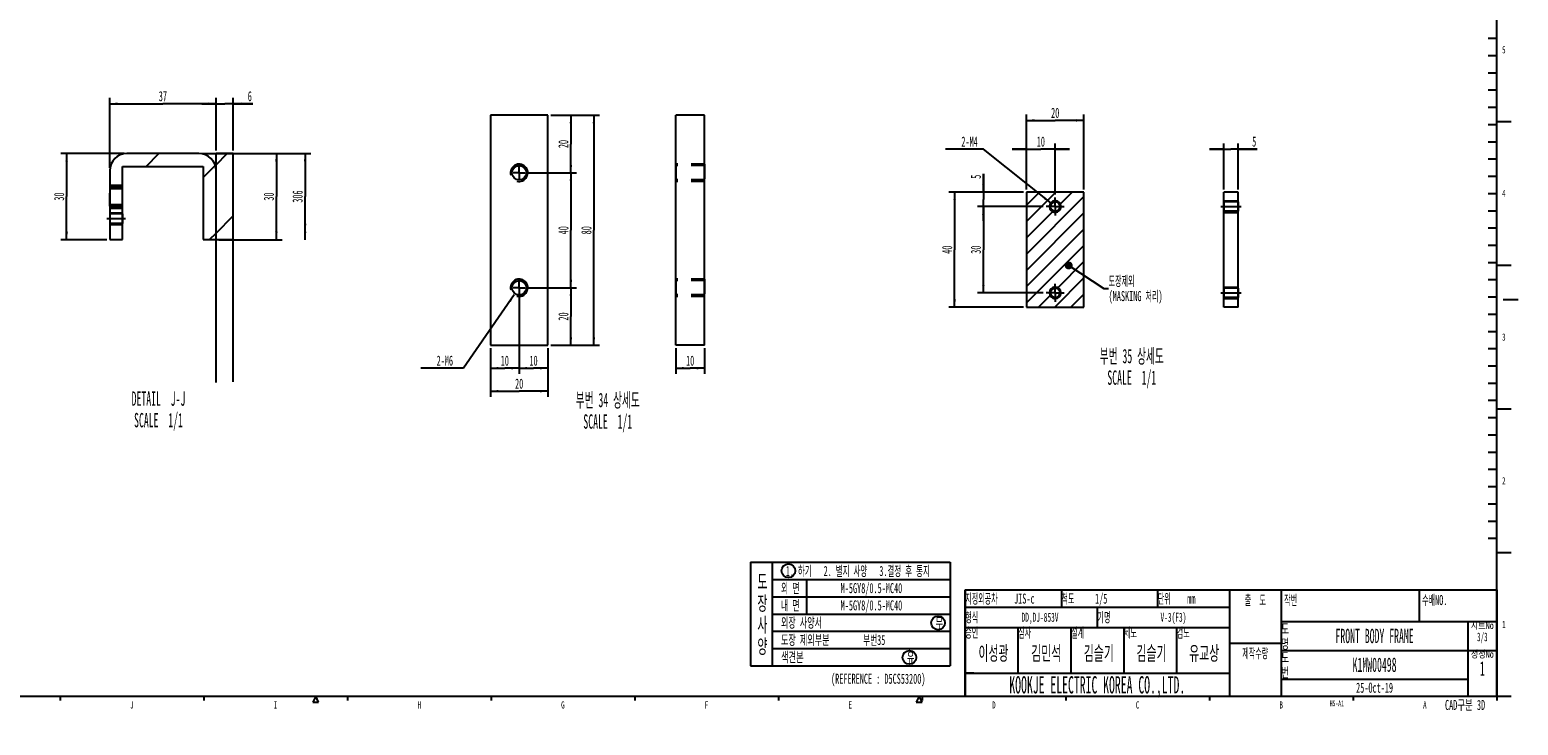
# Model space of a CAD drawing. Header units: millimetres. Extents: x 0 to 839, y 0 to 593.
# Tile 8 of 11: x 320 to 838, y 0 to 242. Entities that reach past the tile are written whole.
import ezdxf

# ---------------------------------------------------------------- set-up
doc = ezdxf.new("R2010")
doc.units = ezdxf.units.MM
doc.header["$LTSCALE"] = 46.255
doc.linetypes.add('CENTER', pattern=[0.6, 0.375, -0.075, 0.075, -0.075])
doc.linetypes.add('HIDDEN', pattern=[0.2, 0.1, -0.1])
doc.layers.get('0').update_dxf_attribs({"linetype": 'CONTINUOUS'})
for name, color, linetype in [('02___PRT_ALL_AXES', 7, 'CONTINUOUS'), ('3_DATUM_AXES', 7, 'CONTINUOUS'), ('7_ALL_FEATURES', 7, 'CONTINUOUS'), ('ALL_AXIS', 7, 'CONTINUOUS'), ('DEFAULT_2', 8, 'HIDDEN')]:
    doc.layers.add(name, color=color, linetype=linetype)
doc.styles.get("Standard").update_dxf_attribs({"font": 'txt', "width": 0.5})
doc.styles.add('TEXTSTYLE_2', font='txt', dxfattribs={"width": 0.6})
doc.styles.add('TEXTSTYLE_5', font='txt', dxfattribs={"width": 0.8})
doc.dimstyles.new('DIMSTYLE_10', dxfattribs={"dimtxt": 3.5, "dimasz": 2.76, "dimexe": 2, "dimexo": 1, "dimgap": 0.875, "dimtad": 1, "dimdec": 3, "dimdsep": 46, "dimtxsty": 'Standard', "dimblk": '_FILLED', "dimblk1": '_FILLED', "dimblk2": '_FILLED', "dimcen": 0.09, "dimadec": 3, "dimazin": 2, "dimtp": 0.2, "dimtm": 0.2, "dimtfac": 1, "dimtdec": 3, "dimtofl": 0, "dimtmove": 0, "dimatfit": 3, "dimldrblk": '_FILLED', "dimfxl": 0, "dimtolj": 1, "dimarcsym": 0})
doc.dimstyles.new('DIMSTYLE_11', dxfattribs={"dimtxt": 3.5, "dimasz": 2.76, "dimexe": 2, "dimexo": 1, "dimgap": 0.875, "dimtad": 1, "dimdec": 3, "dimdsep": 46, "dimtxsty": 'Standard', "dimblk": '_FILLED', "dimblk1": '_FILLED', "dimblk2": '_FILLED', "dimcen": 0.09, "dimadec": 3, "dimazin": 2, "dimtp": 0.1, "dimtm": 0.1, "dimtfac": 1, "dimtdec": 3, "dimtofl": 0, "dimtmove": 0, "dimatfit": 3, "dimldrblk": '_FILLED', "dimfxl": 0, "dimtolj": 1, "dimarcsym": 0})
doc.dimstyles.new('DIMSTYLE_13', dxfattribs={"dimtxt": 3.5, "dimasz": 2.76, "dimexe": 2, "dimexo": 1, "dimgap": 0.875, "dimtad": 1, "dimdec": 3, "dimdsep": 46, "dimtxsty": 'Standard', "dimblk": '_FILLED', "dimblk1": '_FILLED', "dimblk2": '_FILLED', "dimcen": 0.09, "dimadec": 3, "dimazin": 2, "dimtp": 0.2, "dimtm": 0.2, "dimtfac": 1, "dimtdec": 65535, "dimtofl": 0, "dimtmove": 0, "dimatfit": 3, "dimldrblk": '_FILLED', "dimfxl": 0, "dimtolj": 1, "dimarcsym": 0})
doc.dimstyles.new('DIMSTYLE_2', dxfattribs={"dimtxt": 3.5, "dimasz": 2.76, "dimexe": 2, "dimexo": 1, "dimtad": 1, "dimdec": 3, "dimdsep": 46, "dimtxsty": 'Standard', "dimblk": '_FILLED', "dimblk1": '_FILLED', "dimblk2": '_FILLED', "dimcen": 0.09, "dimadec": 3, "dimazin": 2, "dimtp": 0.1, "dimtm": 0.1, "dimtfac": 1, "dimtdec": 3, "dimtofl": 0, "dimtmove": 0, "dimatfit": 1, "dimldrblk": '_FILLED', "dimfxl": 0, "dimtolj": 1, "dimarcsym": 0})
doc.dimstyles.new('DIMSTYLE_3', dxfattribs={"dimtxt": 3.5, "dimasz": 2.76, "dimexe": 2, "dimexo": 1, "dimtad": 1, "dimdec": 3, "dimdsep": 46, "dimtxsty": 'Standard', "dimblk": '_FILLED', "dimblk1": '_FILLED', "dimblk2": '_FILLED', "dimcen": 0.09, "dimadec": 3, "dimazin": 2, "dimtp": 0.001, "dimtm": 0.001, "dimtfac": 1, "dimtdec": 3, "dimtofl": 0, "dimtmove": 0, "dimatfit": 1, "dimldrblk": '_FILLED', "dimfxl": 0, "dimtolj": 1, "dimarcsym": 0})
doc.dimstyles.new('DIMSTYLE_9', dxfattribs={"dimtxt": 3.5, "dimasz": 2.76, "dimexe": 2, "dimexo": 1, "dimgap": 0.875, "dimtad": 1, "dimdec": 3, "dimdsep": 46, "dimtxsty": 'Standard', "dimblk": '_FILLED', "dimblk1": '_FILLED', "dimblk2": '_FILLED', "dimcen": 0.09, "dimadec": 3, "dimazin": 2, "dimtp": 0.3, "dimtm": 0.3, "dimtfac": 1, "dimtdec": 3, "dimtofl": 0, "dimtmove": 0, "dimatfit": 3, "dimldrblk": '_FILLED', "dimfxl": 0, "dimtolj": 1, "dimarcsym": 0})
doc.dimstyles.get("Standard").update_dxf_attribs({"dimtxt": 3.5, "dimasz": 2.76, "dimexe": 2, "dimexo": 1, "dimtad": 1, "dimdec": 3, "dimdsep": 46, "dimtxsty": 'Standard', "dimblk": '_FILLED', "dimblk1": '_FILLED', "dimblk2": '_FILLED', "dimcen": 0.09, "dimadec": 3, "dimazin": 2, "dimtol": 1, "dimtp": 0.001, "dimtm": 0.001, "dimtfac": 1, "dimtdec": 3, "dimtofl": 0, "dimtmove": 0, "dimatfit": 3, "dimldrblk": '_FILLED', "dimfxl": 0, "dimtolj": 1, "dimarcsym": 0})
pattern_1 = [(45, (0, 0), (-11.89354, 11.89354), [])]

# ---------------------------------------------------------------- blocks, each defined once
blk = doc.blocks.new('_FILLED')
at = {"color": 0, "linetype": 'ByBlock'}
blk.add_solid([(0, 0), (-1, 0.16), (-1, -0.16)], dxfattribs=at)
blk = doc.blocks.new('*D7')
at = {"color": 2, "linetype": 'Continuous'}
for p, q in [((489.09, 149.72), (471.45, 124.19)), ((471.45, 124.19), (456.57, 124.19)), ((471.45, 124.19), (471.45, 124.19))]:
    blk.add_line(p, q, dxfattribs=at)
at = {"color": 2, "linetype": 'Continuous', "xscale": 2.76, "yscale": 2.76, "zscale": 2.76, "rotation": 55.3666493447}
blk.add_blockref('_FILLED', (489.09, 149.72), dxfattribs=at)
at = {"color": 2, "linetype": 'Continuous', "insert": (467.77, 128.56), "char_height": 3.5, "width": 7, "attachment_point": 3, "line_spacing_factor": 0.9}
blk.add_mtext('2-M6', dxfattribs=at)
blk = doc.blocks.new('*D54')
at = {"color": 2, "linetype": 'Continuous'}
for p, q in [((480.79, 131.19), (480.79, 114.19)), ((500.79, 131.19), (500.79, 114.19)), ((480.79, 116.19), (490.79, 116.19)), ((500.79, 116.19), (490.79, 116.19))]:
    blk.add_line(p, q, dxfattribs=at)
at = {"color": 2, "linetype": 'Continuous', "xscale": 2.76, "yscale": 2.76, "zscale": 2.76, "rotation": 180}
blk.add_blockref('_FILLED', (480.79, 116.19), dxfattribs=at)
at = {"color": 2, "linetype": 'Continuous', "xscale": 2.76, "yscale": 2.76, "zscale": 2.76}
blk.add_blockref('_FILLED', (500.79, 116.19), dxfattribs=at)
at = {"color": 2, "linetype": 'Continuous', "insert": (490.79, 120.56), "char_height": 3.5, "width": 3.5, "attachment_point": 2, "line_spacing_factor": 0.9}
blk.add_mtext('20', dxfattribs=at)
blk = doc.blocks.new('*D55')
at = {"color": 2, "linetype": 'Continuous'}
for p, q in [((501.79, 212.19), (518.79, 212.19)), ((516.79, 212.19), (516.79, 172.19)), ((516.79, 132.19), (516.79, 172.19)), ((501.79, 132.19), (518.79, 132.19))]:
    blk.add_line(p, q, dxfattribs=at)
at = {"color": 2, "linetype": 'Continuous', "xscale": 2.76, "yscale": 2.76, "zscale": 2.76}
for p, rotation in [((516.79, 212.19), 90), ((516.79, 132.19), 270)]:
    blk.add_blockref('_FILLED', p, dxfattribs=dict(at, rotation=rotation))
at = {"color": 2, "linetype": 'Continuous', "insert": (512.42, 172.19), "char_height": 3.5, "width": 3.5, "attachment_point": 2, "rotation": 90, "line_spacing_factor": 0.9}
blk.add_mtext('80', dxfattribs=at)
blk = doc.blocks.new('*D56')
at = {"color": 2, "linetype": 'Continuous'}
for p, q in [((493.92, 152.19), (510.79, 152.19)), ((508.79, 152.19), (508.79, 142.19)), ((508.79, 132.19), (508.79, 142.19)), ((501.79, 132.19), (510.79, 132.19))]:
    blk.add_line(p, q, dxfattribs=at)
at = {"color": 2, "linetype": 'Continuous', "xscale": 2.76, "yscale": 2.76, "zscale": 2.76}
for p, rotation in [((508.79, 152.19), 90), ((508.79, 132.19), 270)]:
    blk.add_blockref('_FILLED', p, dxfattribs=dict(at, rotation=rotation))
at = {"color": 2, "linetype": 'Continuous', "insert": (504.42, 142.19), "char_height": 3.5, "width": 3.5, "attachment_point": 2, "rotation": 90, "line_spacing_factor": 0.9}
blk.add_mtext('20', dxfattribs=at)
blk = doc.blocks.new('*D57')
at = {"color": 2, "linetype": 'Continuous'}
for p, q in [((493.92, 192.19), (510.79, 192.19)), ((508.79, 192.19), (508.79, 172.19)), ((508.79, 152.19), (508.79, 172.19)), ((493.92, 152.19), (510.79, 152.19))]:
    blk.add_line(p, q, dxfattribs=at)
at = {"color": 2, "linetype": 'Continuous', "xscale": 2.76, "yscale": 2.76, "zscale": 2.76}
for p, rotation in [((508.79, 192.19), 90), ((508.79, 152.19), 270)]:
    blk.add_blockref('_FILLED', p, dxfattribs=dict(at, rotation=rotation))
at = {"color": 2, "linetype": 'Continuous', "insert": (504.42, 172.19), "char_height": 3.5, "width": 3.5, "attachment_point": 2, "rotation": 90, "line_spacing_factor": 0.9}
blk.add_mtext('40', dxfattribs=at)
blk = doc.blocks.new('*D58')
at = {"color": 2, "linetype": 'Continuous'}
for p, q in [((501.79, 212.19), (510.79, 212.19)), ((508.79, 212.19), (508.79, 202.19)), ((508.79, 192.19), (508.79, 202.19)), ((493.92, 192.19), (510.79, 192.19))]:
    blk.add_line(p, q, dxfattribs=at)
at = {"color": 2, "linetype": 'Continuous', "xscale": 2.76, "yscale": 2.76, "zscale": 2.76}
for p, rotation in [((508.79, 212.19), 90), ((508.79, 192.19), 270)]:
    blk.add_blockref('_FILLED', p, dxfattribs=dict(at, rotation=rotation))
at = {"color": 2, "linetype": 'Continuous', "insert": (504.42, 202.19), "char_height": 3.5, "width": 3.5, "attachment_point": 2, "rotation": 90, "line_spacing_factor": 0.9}
blk.add_mtext('20', dxfattribs=at)
blk = doc.blocks.new('*D59')
at = {"color": 2, "linetype": 'Continuous'}
for p, q in [((490.79, 149.06), (490.79, 122.19)), ((500.79, 131.19), (500.79, 122.19)), ((490.79, 124.19), (495.79, 124.19)), ((500.79, 124.19), (495.79, 124.19))]:
    blk.add_line(p, q, dxfattribs=at)
at = {"color": 2, "linetype": 'Continuous', "xscale": 2.76, "yscale": 2.76, "zscale": 2.76, "rotation": 180}
blk.add_blockref('_FILLED', (490.79, 124.19), dxfattribs=at)
at = {"color": 2, "linetype": 'Continuous', "xscale": 2.76, "yscale": 2.76, "zscale": 2.76}
blk.add_blockref('_FILLED', (500.79, 124.19), dxfattribs=at)
at = {"color": 2, "linetype": 'Continuous', "insert": (495.79, 128.56), "char_height": 3.5, "width": 3.5, "attachment_point": 2, "line_spacing_factor": 0.9}
blk.add_mtext('10', dxfattribs=at)
blk = doc.blocks.new('*D60')
at = {"color": 2, "linetype": 'Continuous'}
for p, q in [((490.79, 149.06), (490.79, 122.19)), ((480.79, 131.19), (480.79, 122.19)), ((480.79, 124.19), (485.79, 124.19)), ((490.79, 124.19), (485.79, 124.19))]:
    blk.add_line(p, q, dxfattribs=at)
at = {"color": 2, "linetype": 'Continuous', "xscale": 2.76, "yscale": 2.76, "zscale": 2.76, "rotation": 180}
blk.add_blockref('_FILLED', (480.79, 124.19), dxfattribs=at)
at = {"color": 2, "linetype": 'Continuous', "xscale": 2.76, "yscale": 2.76, "zscale": 2.76}
blk.add_blockref('_FILLED', (490.79, 124.19), dxfattribs=at)
at = {"color": 2, "linetype": 'Continuous', "insert": (485.79, 128.56), "char_height": 3.5, "width": 3.5, "attachment_point": 2, "line_spacing_factor": 0.9}
blk.add_mtext('10', dxfattribs=at)
blk = doc.blocks.new('*D61')
at = {"color": 2, "linetype": 'Continuous'}
for p, q in [((545.3, 131.19), (545.3, 122.19)), ((555.3, 131.19), (555.3, 122.19)), ((545.3, 124.19), (550.3, 124.19)), ((555.3, 124.19), (550.3, 124.19))]:
    blk.add_line(p, q, dxfattribs=at)
at = {"color": 2, "linetype": 'Continuous', "xscale": 2.76, "yscale": 2.76, "zscale": 2.76, "rotation": 180}
blk.add_blockref('_FILLED', (545.3, 124.19), dxfattribs=at)
at = {"color": 2, "linetype": 'Continuous', "xscale": 2.76, "yscale": 2.76, "zscale": 2.76}
blk.add_blockref('_FILLED', (555.3, 124.19), dxfattribs=at)
at = {"color": 2, "linetype": 'Continuous', "insert": (550.3, 128.56), "char_height": 3.5, "width": 3.5, "attachment_point": 2, "line_spacing_factor": 0.9}
blk.add_mtext('10', dxfattribs=at)
blk = doc.blocks.new('*D139')
at = {"color": 2, "linetype": 'Continuous'}
for p, q in [((348.29, 193.91), (348.29, 218.21)), ((385.29, 199.91), (385.29, 218.21)), ((348.29, 216.21), (366.79, 216.21)), ((385.29, 216.21), (366.79, 216.21))]:
    blk.add_line(p, q, dxfattribs=at)
at = {"color": 2, "linetype": 'Continuous', "xscale": 2.76, "yscale": 2.76, "zscale": 2.76, "rotation": 180}
blk.add_blockref('_FILLED', (348.29, 216.21), dxfattribs=at)
at = {"color": 2, "linetype": 'Continuous', "xscale": 2.76, "yscale": 2.76, "zscale": 2.76}
blk.add_blockref('_FILLED', (385.29, 216.21), dxfattribs=at)
at = {"color": 2, "linetype": 'Continuous', "insert": (366.79, 220.59), "char_height": 3.5, "width": 3.5, "attachment_point": 2, "line_spacing_factor": 0.9}
blk.add_mtext('37', dxfattribs=at)
blk = doc.blocks.new('*D140')
at = {"color": 2, "linetype": 'Continuous'}
for p, q in [((385.29, 199.91), (385.29, 218.21)), ((391.29, 199.91), (391.29, 218.21)), ((385.29, 216.21), (380.29, 216.21)), ((380.29, 216.21), (388.29, 216.21)), ((398.07, 216.21), (388.29, 216.21)), ((391.29, 216.21), (398.07, 216.21))]:
    blk.add_line(p, q, dxfattribs=at)
at = {"color": 2, "linetype": 'Continuous', "xscale": 2.76, "yscale": 2.76, "zscale": 2.76}
blk.add_blockref('_FILLED', (385.29, 216.21), dxfattribs=at)
at = {"color": 2, "linetype": 'Continuous', "xscale": 2.76, "yscale": 2.76, "zscale": 2.76, "rotation": 180}
blk.add_blockref('_FILLED', (391.29, 216.21), dxfattribs=at)
at = {"color": 2, "linetype": 'Continuous', "insert": (396.32, 220.59), "char_height": 3.5, "width": 1.75, "attachment_point": 1, "line_spacing_factor": 0.9}
blk.add_mtext('6', dxfattribs=at)
blk = doc.blocks.new('*D141')
at = {"color": 2, "linetype": 'Continuous'}
for p, q in [((353.29, 198.91), (331.29, 198.91)), ((333.29, 198.91), (333.29, 183.91)), ((333.29, 168.91), (333.29, 183.91)), ((347.29, 168.91), (331.29, 168.91))]:
    blk.add_line(p, q, dxfattribs=at)
at = {"color": 2, "linetype": 'Continuous', "xscale": 2.76, "yscale": 2.76, "zscale": 2.76}
for p, rotation in [((333.29, 198.91), 90), ((333.29, 168.91), 270)]:
    blk.add_blockref('_FILLED', p, dxfattribs=dict(at, rotation=rotation))
at = {"color": 2, "linetype": 'Continuous', "insert": (328.91, 183.91), "char_height": 3.5, "width": 3.5, "attachment_point": 2, "rotation": 90, "line_spacing_factor": 0.9}
blk.add_mtext('30', dxfattribs=at)
blk = doc.blocks.new('*D142')
at = {"color": 2, "linetype": 'Continuous'}
for p, q in [((380.29, 198.91), (408.29, 198.91)), ((406.29, 198.91), (406.29, 183.91)), ((406.29, 168.91), (406.29, 183.91)), ((386.29, 168.91), (408.29, 168.91))]:
    blk.add_line(p, q, dxfattribs=at)
at = {"color": 2, "linetype": 'Continuous', "xscale": 2.76, "yscale": 2.76, "zscale": 2.76}
for p, rotation in [((406.29, 198.91), 90), ((406.29, 168.91), 270)]:
    blk.add_blockref('_FILLED', p, dxfattribs=dict(at, rotation=rotation))
at = {"color": 2, "linetype": 'Continuous', "insert": (401.91, 183.91), "char_height": 3.5, "width": 3.5, "attachment_point": 2, "rotation": 90, "line_spacing_factor": 0.9}
blk.add_mtext('30', dxfattribs=at)
blk = doc.blocks.new('DOUBLE_FILLED')
at = {"color": 0, "linetype": 'ByBlock'}
for points in [[(-1, 0), (-2, 0.16), (-2, -0.16)], [(0, 0), (-1, 0.16), (-1, -0.16)]]:
    blk.add_solid(points, dxfattribs=at)
blk = doc.blocks.new('*D143')
at = {"color": 2, "linetype": 'Continuous'}
for p, q in [((380.29, 198.91), (415.41, 198.91)), ((415.41, 198.91), (418.29, 198.91)), ((416.29, 198.91), (416.29, 183.91)), ((416.29, 168.91), (416.29, 183.91))]:
    blk.add_line(p, q, dxfattribs=at)
at = {"color": 2, "linetype": 'Continuous', "xscale": 2.76, "yscale": 2.76, "zscale": 2.76}
for name, p, rotation in [('_FILLED', (416.29, 198.91), 90), ('DOUBLE_FILLED', (416.29, 168.91), 270)]:
    blk.add_blockref(name, p, dxfattribs=dict(at, rotation=rotation))
at = {"color": 2, "linetype": 'Continuous', "insert": (411.91, 183.91), "char_height": 3.5, "width": 5.25, "attachment_point": 2, "rotation": 90, "line_spacing_factor": 0.9}
blk.add_mtext('306', dxfattribs=at)
blk = doc.blocks.new('*D147')
at = {"color": 2, "linetype": 'Continuous'}
for p, q in [((667.35, 186.42), (667.35, 202.42)), ((677.35, 184.57), (677.35, 202.42)), ((667.35, 200.42), (662.35, 200.42)), ((662.35, 200.42), (672.35, 200.42)), ((682.35, 200.42), (672.35, 200.42)), ((677.35, 200.42), (682.35, 200.42))]:
    blk.add_line(p, q, dxfattribs=at)
at = {"color": 2, "linetype": 'Continuous', "xscale": 2.76, "yscale": 2.76, "zscale": 2.76}
blk.add_blockref('_FILLED', (667.35, 200.42), dxfattribs=at)
at = {"color": 2, "linetype": 'Continuous', "xscale": 2.76, "yscale": 2.76, "zscale": 2.76, "rotation": 180}
blk.add_blockref('_FILLED', (677.35, 200.42), dxfattribs=at)
at = {"color": 2, "linetype": 'Continuous', "insert": (672.35, 204.8), "char_height": 3.5, "width": 3.5, "attachment_point": 2, "line_spacing_factor": 0.9}
blk.add_mtext('10', dxfattribs=at)
blk = doc.blocks.new('*D148')
at = {"color": 2, "linetype": 'Continuous'}
for p, q in [((667.35, 186.42), (667.35, 212.42)), ((687.35, 186.42), (687.35, 212.42)), ((667.35, 210.42), (677.35, 210.42)), ((687.35, 210.42), (677.35, 210.42))]:
    blk.add_line(p, q, dxfattribs=at)
at = {"color": 2, "linetype": 'Continuous', "xscale": 2.76, "yscale": 2.76, "zscale": 2.76, "rotation": 180}
blk.add_blockref('_FILLED', (667.35, 210.42), dxfattribs=at)
at = {"color": 2, "linetype": 'Continuous', "xscale": 2.76, "yscale": 2.76, "zscale": 2.76}
blk.add_blockref('_FILLED', (687.35, 210.42), dxfattribs=at)
at = {"color": 2, "linetype": 'Continuous', "insert": (677.35, 214.8), "char_height": 3.5, "width": 3.5, "attachment_point": 2, "line_spacing_factor": 0.9}
blk.add_mtext('20', dxfattribs=at)
blk = doc.blocks.new('*D149')
at = {"color": 2, "linetype": 'Continuous'}
for p, q in [((652.35, 185.42), (652.35, 191.84)), ((652.35, 191.84), (652.35, 182.92)), ((666.35, 185.42), (650.35, 185.42)), ((652.35, 175.42), (652.35, 182.92)), ((673.2, 180.42), (650.35, 180.42)), ((652.35, 180.42), (652.35, 175.42))]:
    blk.add_line(p, q, dxfattribs=at)
at = {"color": 2, "linetype": 'Continuous', "xscale": 2.76, "yscale": 2.76, "zscale": 2.76}
for p, rotation in [((652.35, 185.42), 270), ((652.35, 180.42), 90)]:
    blk.add_blockref('_FILLED', p, dxfattribs=dict(at, rotation=rotation))
at = {"color": 2, "linetype": 'Continuous', "insert": (647.98, 190.09), "char_height": 3.5, "width": 1.75, "attachment_point": 1, "rotation": 90, "line_spacing_factor": 0.9}
blk.add_mtext('5', dxfattribs=at)
blk = doc.blocks.new('*D150')
at = {"color": 2, "linetype": 'Continuous'}
for p, q in [((673.2, 180.42), (650.35, 180.42)), ((652.35, 180.42), (652.35, 165.42)), ((652.35, 150.42), (652.35, 165.42)), ((673.2, 150.42), (650.35, 150.42))]:
    blk.add_line(p, q, dxfattribs=at)
at = {"color": 2, "linetype": 'Continuous', "xscale": 2.76, "yscale": 2.76, "zscale": 2.76}
for p, rotation in [((652.35, 180.42), 90), ((652.35, 150.42), 270)]:
    blk.add_blockref('_FILLED', p, dxfattribs=dict(at, rotation=rotation))
at = {"color": 2, "linetype": 'Continuous', "insert": (647.98, 165.42), "char_height": 3.5, "width": 3.5, "attachment_point": 2, "rotation": 90, "line_spacing_factor": 0.9}
blk.add_mtext('30', dxfattribs=at)
blk = doc.blocks.new('*D151')
at = {"color": 2, "linetype": 'Continuous'}
for p, q in [((666.35, 185.42), (640.35, 185.42)), ((642.35, 185.42), (642.35, 165.42)), ((642.35, 145.42), (642.35, 165.42)), ((666.35, 145.42), (640.35, 145.42))]:
    blk.add_line(p, q, dxfattribs=at)
at = {"color": 2, "linetype": 'Continuous', "xscale": 2.76, "yscale": 2.76, "zscale": 2.76}
for p, rotation in [((642.35, 185.42), 90), ((642.35, 145.42), 270)]:
    blk.add_blockref('_FILLED', p, dxfattribs=dict(at, rotation=rotation))
at = {"color": 2, "linetype": 'Continuous', "insert": (637.98, 165.42), "char_height": 3.5, "width": 3.5, "attachment_point": 2, "rotation": 90, "line_spacing_factor": 0.9}
blk.add_mtext('40', dxfattribs=at)
blk = doc.blocks.new('*D152')
at = {"color": 2, "linetype": 'Continuous'}
for p, q in [((736.03, 186.42), (736.03, 202.42)), ((741.03, 186.42), (741.03, 202.42)), ((736.03, 200.42), (731.03, 200.42)), ((731.03, 200.42), (738.53, 200.42)), ((747.64, 200.42), (738.53, 200.42)), ((741.03, 200.42), (747.64, 200.42))]:
    blk.add_line(p, q, dxfattribs=at)
at = {"color": 2, "linetype": 'Continuous', "xscale": 2.76, "yscale": 2.76, "zscale": 2.76}
blk.add_blockref('_FILLED', (736.03, 200.42), dxfattribs=at)
at = {"color": 2, "linetype": 'Continuous', "xscale": 2.76, "yscale": 2.76, "zscale": 2.76, "rotation": 180}
blk.add_blockref('_FILLED', (741.03, 200.42), dxfattribs=at)
at = {"color": 2, "linetype": 'Continuous', "insert": (745.89, 204.8), "char_height": 3.5, "width": 1.75, "attachment_point": 1, "line_spacing_factor": 0.9}
blk.add_mtext('5', dxfattribs=at)
blk = doc.blocks.new('*D153')
at = {"color": 2, "linetype": 'Continuous'}
for p, q in [((652.35, 200.42), (639.2, 200.42)), ((675.79, 181.67), (652.35, 200.42)), ((652.35, 200.42), (652.35, 200.42))]:
    blk.add_line(p, q, dxfattribs=at)
at = {"color": 2, "linetype": 'Continuous', "xscale": 2.76, "yscale": 2.76, "zscale": 2.76, "rotation": 321.3401917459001}
blk.add_blockref('_FILLED', (675.79, 181.67), dxfattribs=at)
at = {"color": 2, "linetype": 'Continuous', "insert": (650.4, 204.8), "char_height": 3.5, "width": 7, "attachment_point": 3, "line_spacing_factor": 0.9}
blk.add_mtext('2-M4', dxfattribs=at)
blk = doc.blocks.new('PAINT_TABLE_BL10', base_point=(606.07, 38.63))
at = {"color": 2, "linetype": 'Continuous'}
for p, q in [((571.32, 56.63), (571.32, 20.63)), ((571.32, 56.63), (640.82, 56.63)), ((578.82, 56.63), (578.82, 20.63)), ((640.82, 56.63), (640.82, 20.63)), ((578.82, 50.63), (590.82, 50.63)), ((590.82, 50.63), (590.82, 38.63)), ((590.82, 50.63), (640.82, 50.63)), ((578.82, 44.63), (640.82, 44.63)), ((578.82, 38.63), (590.82, 38.63)), ((590.82, 38.63), (640.82, 38.63)), ((578.82, 32.63), (640.82, 32.63)), ((578.82, 26.63), (640.82, 26.63)), ((571.32, 20.63), (640.82, 20.63))]:
    blk.add_line(p, q, dxfattribs=at)
for centre in [(584.48, 53.69), (636.59, 35.54), (626.59, 23.54)]:
    blk.add_circle(centre, 2.4, dxfattribs=at)
for s, height, width, p in [('도', 5, 0.583333, (573.7, 47.38)), ('1. 하기   2. 별지 사양   3.결정 후 통지', 3.5, 0.532738, (583.6, 51.86)), ('외 면', 3.5, 0.555556, (581.92, 45.89)), ('M-5GY8/0.5-MC40', 3.5, 0.5, (602.69, 45.9)), ('장', 5, 0.583333, (573.7, 39.88)), ('내 면', 3.5, 0.555556, (581.92, 39.89)), ('M-5GY8/0.5-MC40', 3.5, 0.5, (602.69, 39.9)), ('사', 5, 0.583333, (573.7, 32.38)), ('외장 사양서', 3.5, 0.569444, (581.92, 33.89)), ('무', 3.5, 0.583333, (635.7, 33.83)), ('도장 제외부분', 3.5, 0.571429, (581.92, 27.89)), ('부번35', 3.5, 0.541667, (610.5, 27.85)), ('양', 5, 0.583333, (573.7, 24.88)), ('색견본', 3.5, 0.583333, (581.92, 21.89)), ('유', 3.5, 0.583333, (625.7, 21.83))]:
    blk.add_text(s, height=height, dxfattribs=dict(at, width=width)).set_placement(p)
blk = doc.blocks.new('NAME_BL11', base_point=(689.37, 28.54))
at = {"color": 2, "linetype": 'Continuous'}
for p, q in [((646.02, 18.01), (646.02, 21.01)), ((649.02, 18.01), (646.02, 18.01))]:
    blk.add_line(p, q, dxfattribs=at)
for s, height, width, p in [('DD,DJ-853V', 3.15, 0.5, (665.64, 35.93)), ('V-3(F3)', 3.15, 0.5, (714, 35.93)), ('이성광', 5, 0.583333, (650.64, 22.51)), ('김민석', 5, 0.583333, (668.97, 22.51)), ('김슬기', 5, 0.583333, (687.31, 22.51)), ('김슬기', 5, 0.583333, (705.64, 22.51)), ('유교상', 5, 0.583333, (723.97, 22.51))]:
    blk.add_text(s, height=height, dxfattribs=dict(at, width=width)).set_placement(p)

msp = doc.modelspace()

# ---------------------------------------------------------------- hatches: boundary and pattern name
at = {"linetype": 'Continuous'}
h = msp.add_hatch(dxfattribs=at)
h.set_pattern_fill('DEFAULT__47', color=2, scale=16.82, angle=45, style=0, pattern_type=0)
h.set_pattern_definition(pattern_1)
h.paths.add_polyline_path([(348.28501, 181.16511), (352.78501, 181.16511), (352.78501, 168.91466), (348.28501, 168.91466)])
edge = h.paths.add_edge_path()
edge.add_line((352.78501, 186.66421), (348.28501, 186.66421))
edge.add_line((348.28501, 186.66421), (348.28501, 192.91466))
edge.add_spline(control_points=[(348.28501, 192.91466), (348.2898, 193.56294), (348.48162, 194.79018), (349.35167, 196.50251), (350.69716, 197.848), (352.40949, 198.71805), (353.63673, 198.90987), (354.28501, 198.91466)], knot_values=[0, 0, 0, 0, 0.2, 0.4, 0.6, 0.8, 1, 1, 1, 1], degree=3, periodic=0)
edge.add_line((354.28501, 198.91466), (379.28501, 198.91466))
edge.add_spline(control_points=[(379.28501, 198.91466), (379.9333, 198.90987), (381.16054, 198.71805), (382.87286, 197.848), (384.21835, 196.50251), (385.08841, 194.79018), (385.28022, 193.56294), (385.28501, 192.91466)], knot_values=[0, 0, 0, 0, 0.2, 0.4, 0.6, 0.8, 1, 1, 1, 1], degree=3, periodic=0)
edge.add_line((385.28501, 192.91466), (385.28501, 168.91466))
edge.add_line((385.28501, 168.91466), (380.78501, 168.91466))
edge.add_line((380.78501, 168.91466), (380.78501, 194.41466))
edge.add_line((380.78501, 194.41466), (352.78501, 194.41466))
edge.add_line((352.78501, 194.41466), (352.78501, 186.66421))
h = msp.add_hatch(dxfattribs=at)
h.set_pattern_fill('DEFAULT__46', color=2, scale=16.82, angle=45, style=0, pattern_type=0)
h.set_pattern_definition(pattern_1)
h.paths.add_polyline_path([(391.28501, 168.91466), (385.28501, 168.91466), (385.28501, 198.91466), (391.28501, 198.91466)])
h = msp.add_hatch(dxfattribs=at)
h.set_pattern_fill('1', color=2, scale=4, angle=45, style=0, pattern_type=0)
h.set_pattern_definition([(45, (0, 0), (-2.828427, 2.828427), [])])
h.paths.add_polyline_path([(687.35399, 145.42089), (687.35399, 185.42089), (667.35399, 185.42089), (667.35399, 145.42089)])
edge = h.paths.add_edge_path()
edge.add_arc((677.35399, 180.42089), 2, 270, 450)
edge.add_arc((677.35399, 180.42089), 2, 90, 270)
edge = h.paths.add_edge_path()
edge.add_arc((677.35399, 150.42089), 2, 270, 450)
edge.add_arc((677.35399, 150.42089), 2, 90, 270)

# ---------------------------------------------------------------- linework, layer by layer
at = {"color": 7, "linetype": 'Continuous'}
for p, q in [((830.99999, 10), (830.99999, 584)), ((379.28501, 198.91466), (354.28501, 198.91466)), ((385.28501, 119.20343), (385.28501, 198.91466)), ((391.28501, 198.91466), (385.28501, 198.91466)), ((391.28501, 119.41593), (391.28501, 198.91466)), ((348.28501, 192.91466), (348.28501, 168.91466)), ((352.78501, 168.91466), (352.78501, 194.41466)), ((352.78501, 194.41466), (380.78501, 194.41466)), ((380.78501, 194.41466), (380.78501, 168.91466)), ((348.28501, 186.66421), (352.78501, 186.66421)), ((687.35399, 185.42089), (667.35399, 185.42089)), ((667.35399, 185.42089), (667.35399, 145.42089)), ((667.35399, 185.42089), (667.35399, 145.42089)), ((687.35399, 185.42089), (667.35399, 185.42089)), ((687.35399, 145.42089), (687.35399, 185.42089)), ((687.35399, 145.42089), (687.35399, 185.42089)), ((736.0336, 145.42089), (736.0336, 185.42089)), ((741.0336, 185.42089), (736.0336, 185.42089)), ((741.0336, 145.42089), (741.0336, 185.42089)), ((348.28501, 181.16511), (352.78501, 181.16511)), ((348.28501, 168.91466), (352.78501, 168.91466)), ((380.78501, 168.91466), (391.28501, 168.91466)), ((667.35399, 145.42089), (687.35399, 145.42089)), ((667.35399, 145.42089), (687.35399, 145.42089)), ((741.0336, 145.42089), (736.0336, 145.42089)), ((646, 47), (830.99999, 47)), ((646, 10), (646, 47)), ((25, 10), (830.99999, 10))]:
    msp.add_line(p, q, dxfattribs=at)
at = {"color": 2, "linetype": 'Continuous'}
for p, q in [((827.99999, 239), (830.99999, 239)), ((827.99999, 232.99999), (830.99999, 232.99999)), ((827.99999, 227), (830.99999, 227)), ((827.99999, 220.99998), (830.99999, 220.99998)), ((827.99999, 215), (830.99999, 215)), ((827.99999, 208.99998), (830.99999, 208.99998)), ((830.99999, 209.99998), (836, 209.99998)), ((827.99999, 203), (830.99999, 203)), ((827.99999, 196.99998), (830.99999, 196.99998)), ((348.28501, 187.91466), (352.78501, 187.91466)), ((827.99999, 190.99999), (830.99999, 190.99999)), ((827.99999, 185.00001), (830.99999, 185.00001)), ((348.28501, 179.91466), (352.78501, 179.91466)), ((827.99999, 178.99999), (830.99999, 178.99999)), ((827.99999, 173), (830.99999, 173)), ((827.99999, 166.99999), (830.99999, 166.99999)), ((827.99999, 161), (830.99999, 161)), ((830.99999, 160), (836, 160)), ((827.99999, 154.99999), (830.99999, 154.99999)), ((827.99999, 149), (830.99999, 149)), ((838.5, 148.00001), (833.25851, 148.00001)), ((827.99999, 142.99999), (830.99999, 142.99999)), ((827.99999, 137), (830.99999, 137)), ((827.99999, 130.99999), (830.99999, 130.99999)), ((827.99999, 125), (830.99999, 125)), ((827.99999, 118.99999), (830.99999, 118.99999)), ((827.99999, 113), (830.99999, 113)), ((830.99999, 110), (836, 110)), ((827.99999, 106.99998), (830.99999, 106.99998)), ((827.99999, 101), (830.99999, 101)), ((827.99999, 94.99998), (830.99999, 94.99998)), ((827.99999, 88.99999), (830.99999, 88.99999)), ((827.99999, 82.99998), (830.99999, 82.99998)), ((827.99999, 76.99999), (830.99999, 76.99999)), ((827.99999, 71.00001), (830.99999, 71.00001)), ((827.99999, 64.99999), (830.99999, 64.99999)), ((830.99999, 60), (836, 60)), ((646, 47), (738, 47)), ((646, 47), (646, 41)), ((679.5, 47), (679.5, 41)), ((713, 47), (713, 41)), ((738, 47), (738, 41)), ((738, 47), (756, 47)), ((738, 47), (738, 10)), ((755.99999, 47), (830.99999, 47)), ((755.99999, 47), (755.99999, 36)), ((755.99999, 46.99999), (830.99999, 46.99999)), ((755.99999, 46.99999), (755.99999, 35.99999)), ((756, 47), (756, 10)), ((803.99999, 47), (803.99999, 36)), ((803.99999, 46.99999), (803.99999, 35.99999)), ((830.99999, 47), (830.99999, 36)), ((830.99999, 46.99999), (830.99999, 35.99999)), ((646, 41), (738, 41)), ((646, 41), (738, 41)), ((646, 41), (646, 34)), ((646, 40.99999), (738, 40.99999)), ((646, 40.99999), (646, 33.99999)), ((692, 41), (692, 34)), ((692, 40.99999), (692, 33.99999)), ((738, 41), (738, 34)), ((738, 40.99999), (738, 33.99999)), ((646, 34), (738, 34)), ((646, 34), (646, 18)), ((646, 34), (738, 34)), ((646, 33.99999), (738, 33.99999)), ((664.4, 34), (664.4, 18)), ((682.8, 34), (682.8, 18)), ((682.8, 33.99999), (719.6, 33.99999)), ((682.8, 33.99999), (682.8, 17.99999)), ((701.2, 34), (701.2, 18)), ((701.2, 33.99999), (701.2, 17.99999)), ((719.6, 34), (719.6, 18)), ((719.6, 33.99999), (719.6, 17.99999)), ((738, 34), (738, 18)), ((755.99999, 36), (830.99999, 36)), ((755.99999, 36), (755.99999, 10)), ((755.99999, 36), (830.99999, 36)), ((755.99999, 35.99999), (830.99999, 35.99999)), ((820.99999, 36), (820.99999, 10)), ((830.99999, 36), (830.99999, 10)), ((738, 28.5), (756, 28.5)), ((755.99999, 26), (830.99999, 26)), ((646, 18), (738, 18)), ((646, 18), (738, 18)), ((646, 18), (646, 10)), ((682.8, 17.99999), (719.6, 17.99999)), ((738, 18), (738, 10)), ((755.99999, 16), (820.99999, 16)), ((331, 10), (331, 8.5)), ((381, 10), (381, 8.5)), ((420, 10), (419, 8)), ((419, 8), (421, 8)), ((421, 8), (420, 10)), ((431, 10), (431, 8.5)), ((481, 10), (481, 8.5)), ((531, 10), (531, 8.5)), ((581.00001, 10), (581.00001, 8.5)), ((630.00001, 10), (628.99999, 8)), ((628.99999, 8), (631.00001, 8)), ((631.00001, 8), (630.00001, 10)), ((631.00001, 10), (631.00001, 8.5)), ((646, 10), (738, 10)), ((681.00001, 10), (681.00001, 8.5)), ((731.00001, 10), (731.00001, 8.5)), ((738, 10), (756, 10)), ((755.99999, 10), (830.99999, 10)), ((780.99999, 10), (780.99999, 8.5)), ((830.99999, 10), (836, 10)), ((830.99999, 10), (830.99999, 8.5))]:
    msp.add_line(p, q, dxfattribs=at)
at = {"color": 7, "linetype": 'Continuous'}
for centre, radius, start, end in [((354.28501, 192.91466), 6, 90, 180), ((379.28501, 192.91466), 6, 0, 90), ((677.35399, 180.42089), 2, 90, 270), ((677.35399, 180.42089), 2, 270, 90), ((677.35399, 150.42089), 2, 90, 270), ((677.35399, 150.42089), 2, 270, 90)]:
    msp.add_arc(centre, radius, start, end, dxfattribs=at)
at = {"color": 2, "linetype": 'Continuous'}
for centre, radius in [((490.79044, 192.18698), 3), ((677.35399, 180.42089), 2), ((490.79044, 152.18698), 3), ((677.35399, 150.42089), 2)]:
    msp.add_arc(centre, radius, 255, 195, dxfattribs=at)
at = {"layer": '02___PRT_ALL_AXES', "color": 7, "linetype": 'CENTER'}
for p, q in [((490.79044, 192.18698), (488.66544, 192.18698)), ((490.79044, 192.18698), (490.79044, 194.31198)), ((490.79044, 192.18698), (490.79044, 190.06198)), ((490.79044, 192.18698), (492.91544, 192.18698)), ((490.79044, 152.18698), (488.66544, 152.18698)), ((490.79044, 152.18698), (490.79044, 154.31198)), ((490.79044, 152.18698), (492.91544, 152.18698)), ((490.79044, 152.18698), (490.79044, 150.06198))]:
    msp.add_line(p, q, dxfattribs=at)
at = {"layer": '02___PRT_ALL_AXES', "color": 8, "linetype": 'HIDDEN'}
for p, q in [((555.30185, 194.68698), (545.30185, 194.68698)), ((545.30185, 194.68678), (545.30185, 189.68717)), ((555.30185, 194.68678), (555.30185, 189.68717)), ((555.30185, 189.68698), (545.30185, 189.68698)), ((555.30185, 154.68698), (545.30185, 154.68698)), ((545.30185, 154.68678), (545.30185, 149.68717)), ((555.30185, 154.68678), (555.30185, 149.68717)), ((555.30185, 149.68698), (545.30185, 149.68698))]:
    msp.add_line(p, q, dxfattribs=at)
at = {"layer": '02___PRT_ALL_AXES', "color": 7, "linetype": 'Continuous'}
for centre in [(490.79044, 192.18698), (490.79044, 152.18698)]:
    msp.add_circle(centre, 2.5, dxfattribs=at)
at = {"layer": '3_DATUM_AXES', "color": 8, "linetype": 'HIDDEN'}
for p, q in [((348.28501, 180.51466), (348.28501, 187.31466)), ((352.78501, 180.51466), (352.78501, 187.31466))]:
    msp.add_line(p, q, dxfattribs=at)
at = {"layer": '7_ALL_FEATURES', "color": 7, "linetype": 'Continuous'}
for p, q in [((480.79044, 212.18698), (480.79044, 132.18698)), ((500.79044, 212.18698), (480.79044, 212.18698)), ((500.79044, 132.18698), (500.79044, 212.18698)), ((545.30185, 132.18698), (545.30185, 212.18698)), ((555.30185, 212.18698), (545.30185, 212.18698)), ((555.30185, 132.18698), (555.30185, 212.18698)), ((480.79044, 132.18698), (500.79044, 132.18698)), ((555.30185, 132.18698), (545.30185, 132.18698))]:
    msp.add_line(p, q, dxfattribs=at)
at = {"layer": 'ALL_AXIS', "color": 7, "linetype": 'CENTER'}
for p, q in [((677.35399, 180.42089), (677.35399, 183.57089)), ((353.78501, 176.21466), (347.28501, 176.21466)), ((677.35399, 180.42089), (674.20399, 180.42089)), ((677.35399, 180.42089), (677.35399, 177.27089)), ((677.35399, 180.42089), (680.50399, 180.42089)), ((735.0336, 180.42089), (742.0336, 180.42089)), ((677.35399, 150.42089), (674.20399, 150.42089)), ((677.35399, 150.42089), (677.35399, 153.57089)), ((677.35399, 150.42089), (680.50399, 150.42089)), ((677.35399, 150.42089), (677.35399, 147.27089)), ((735.0336, 150.42089), (742.0336, 150.42089))]:
    msp.add_line(p, q, dxfattribs=at)
at = {"layer": 'ALL_AXIS', "color": 8, "linetype": 'HIDDEN'}
for p, q in [((736.0336, 182.07089), (736.0336, 178.77089)), ((741.0336, 182.07089), (736.0336, 182.07089)), ((741.0336, 182.07089), (741.0336, 178.77089)), ((348.28501, 177.86312), (348.28501, 174.5662)), ((352.78501, 177.86312), (352.78501, 174.5662)), ((741.0336, 178.77089), (736.0336, 178.77089)), ((741.0336, 152.07089), (736.0336, 152.07089)), ((736.0336, 152.07089), (736.0336, 148.77089)), ((741.0336, 152.07089), (741.0336, 148.77089)), ((741.0336, 148.77089), (736.0336, 148.77089))]:
    msp.add_line(p, q, dxfattribs=at)
at = {"layer": 'ALL_AXIS', "color": 7, "linetype": 'Continuous'}
for centre in [(677.35399, 180.42089), (677.35399, 150.42089)]:
    msp.add_circle(centre, 1.65, dxfattribs=at)
at = {"layer": 'DEFAULT_2', "color": 8, "linetype": 'HIDDEN'}
for p, q in [((545.30185, 195.18698), (545.30185, 189.18698)), ((555.30185, 195.18698), (545.30185, 195.18698)), ((555.30185, 195.18698), (555.30185, 189.18698)), ((348.28501, 187.31466), (352.78501, 187.31466)), ((555.30185, 189.18698), (545.30185, 189.18698)), ((736.0336, 182.42089), (741.0336, 182.42089)), ((348.28501, 180.51466), (352.78501, 180.51466)), ((348.28501, 178.21466), (352.78501, 178.21466)), ((352.78501, 177.86466), (348.28501, 177.86466)), ((736.0336, 178.42089), (741.0336, 178.42089)), ((352.78501, 174.56466), (348.28501, 174.56466)), ((348.28501, 174.21466), (352.78501, 174.21466)), ((555.30185, 155.18698), (545.30185, 155.18698)), ((545.30185, 155.18698), (545.30185, 149.18698)), ((555.30185, 155.18698), (555.30185, 149.18698)), ((736.0336, 152.42089), (741.0336, 152.42089)), ((555.30185, 149.18698), (545.30185, 149.18698)), ((736.0336, 148.42089), (741.0336, 148.42089))]:
    msp.add_line(p, q, dxfattribs=at)

# ---------------------------------------------------------------- block references
at = {"color": 2, "linetype": 'Continuous'}
for name, p in [('PAINT_TABLE_BL10', (606.06847, 38.63279)), ('NAME_BL11', (689.36937, 28.54489))]:
    msp.add_blockref(name, p, dxfattribs=at)

# ---------------------------------------------------------------- texts
at = {"color": 2, "linetype": 'Continuous', "line_spacing_factor": 0.9}
for s, insert, char_height, width, attachment_point, style in [('5', (833.5, 236.25), 2.5, 1.5, 2, 'TEXTSTYLE_2'), ('4', (833.5, 186.25), 2.5, 1.5, 2, 'TEXTSTYLE_2'), ('3', (833.5, 136.25), 2.5, 1.5, 2, 'TEXTSTYLE_2'), ('2', (833.5, 86.25), 2.5, 1.5, 2, 'TEXTSTYLE_2'), ('도\\P명', (755.99999, 35.25), 3.5, 2.45, 1, 'TEXTSTYLE_2'), ('시트No\\P\\H3.0;{\\W0.5;3}{\\W0.5;/}{\\W0.5;3}', (825.99999, 35.92187), 2.5, 8.6666667, 2, 'TEXTSTYLE_5'), ('1', (833.5, 36.25), 2.5, 1.5, 2, 'TEXTSTYLE_2'), ('정정No\\P\\H5.0;{\\W0.5;1}', (825.99999, 25.92187), 2.5, 8.6666667, 2, 'TEXTSTYLE_5'), ('도\\P번', (755.99999, 25.25), 3.5, 2.45, 1, 'TEXTSTYLE_2'), ('J', (355.99999, 8.25), 2.5, 1.5, 2, 'TEXTSTYLE_2'), ('I', (405.99999, 8.25), 2.5, 1.5, 2, 'TEXTSTYLE_2'), ('H', (455.99999, 8.25), 2.5, 1.5, 2, 'TEXTSTYLE_2'), ('G', (505.99999, 8.25), 2.5, 1.5, 2, 'TEXTSTYLE_2'), ('F', (555.99999, 8.25), 2.5, 1.5, 2, 'TEXTSTYLE_2'), ('E', (605.99999, 8.25), 2.5, 1.5, 2, 'TEXTSTYLE_2'), ('D', (655.99999, 8.25), 2.5, 1.5, 2, 'TEXTSTYLE_2'), ('C', (705.99999, 8.25), 2.5, 1.5, 2, 'TEXTSTYLE_2'), ('B', (755.99999, 8.25), 2.5, 1.5, 2, 'TEXTSTYLE_2'), ('HS-A1', (775.34351, 8.54978), 2, 6, 2, 'TEXTSTYLE_2'), ('A', (805.99999, 8.25), 2.5, 1.5, 2, 'TEXTSTYLE_2'), ('CAD구분 3D', (819.99999, 8.75), 3.5, 17.5, 2, 'TEXTSTYLE_2')]:
    msp.add_mtext(s, dxfattribs=dict(at, insert=insert, char_height=char_height, width=width, attachment_point=attachment_point, style=style))
for s, insert, char_height, width, attachment_point in [('도장제외\\P(MASKING 처리)', (695.93879, 156.27712), 3.5, 21.5833333, 1), ('부번 35 상세도\\PSCALE  1/1', (704.00566, 130.90245), 5, 25, 2), ('DETAIL  J-J\\PSCALE  1/1', (365.26281, 116.11127), 5, 27.5, 2), ('부번 34 상세도\\PSCALE  1/1', (521.62873, 115.62325), 5, 25, 2), ('지정외공차    JIS-c', (646.0625, 45.75), 3.5, 25.9583333, 1), ('척도     1/5', (679.5625, 45.75), 3.5, 18.0833333, 1), ('단위    mm', (713.0625, 45.75), 3.5, 14.5833333, 1), ('출  도', (747, 45.25), 3.5, 7.5833333, 2), ('작번', (757.04999, 45.24999), 3.5, 4.0833333, 1), ('수배NO.', (805.04999, 45.24999), 3.5, 9.3333333, 1), ('형식', (646.0625, 39.24999), 3.5, 4.0833333, 1), ('기명', (692.0625, 39.24999), 3.5, 4.0833333, 1), ('승인', (646.0625, 33.92188), 3.5, 4.0833333, 1), ('심사', (664.4625, 33.92188), 3.5, 4.0833333, 1), ('설계', (682.8625, 33.92188), 3.5, 4.0833333, 1), ('제도', (701.2625, 33.92188), 3.5, 4.0833333, 1), ('검도', (719.6625, 33.92188), 3.5, 4.0833333, 1), ('FRONT BODY FRAME', (788.49999, 33.5), 5, 40, 2), ('제작수량', (747, 26.75), 3.5, 8.1666667, 2), ('K1MW00498', (788.49999, 23.5), 5, 22.5, 2), ('(REFERENCE : D5CS53200)', (599.33721, 17.86401), 3.5, 40.25, 1), ('KOOKJE ELECTRIC KOREA CO.,LTD.', (692, 17), 6, 90, 2), ('25-Oct-19', (788.49999, 14.75), 3.5, 15.75, 2)]:
    msp.add_mtext(s, dxfattribs=dict(at, insert=insert, char_height=char_height, width=width, attachment_point=attachment_point))

# ---------------------------------------------------------------- dimensions: what is measured, and where the dimension line sits
at = {"color": 2, "linetype": 'Continuous'}
for base, p1, p2, dimstyle, picture, middle in [((385.28501, 216.21466), (348.28501, 192.91466), (385.28501, 198.91466), 'DIMSTYLE_9', '*D139', (366.78501, 216.21466)), ((391.28501, 216.21466), (385.28501, 198.91466), (391.28501, 198.91466), 'DIMSTYLE_11', '*D140', (397.19641, 216.21466)), ((687.35399, 210.42089), (667.35399, 185.42089), (687.35399, 185.42089), 'DIMSTYLE_10', '*D148', (677.35397, 210.42089)), ((677.35399, 200.42089), (667.35399, 185.42089), (677.35399, 183.57089), 'DIMSTYLE_10', '*D147', (672.57276, 200.42089)), ((741.0336, 200.42089), (736.0336, 185.42089), (741.0336, 185.42089), 'DIMSTYLE_11', '*D152', (746.81886, 200.42089)), ((500.79044, 116.18698), (480.79044, 132.18698), (500.79044, 132.18698), 'DIMSTYLE_10', '*D54', (490.79044, 116.18698))]:
    dim = msp.add_linear_dim(base=base, p1=p1, p2=p2, dimstyle=dimstyle, dxfattribs=at)
    dim.commit()
    dim.dimension.update_dxf_attribs({"geometry": picture, "text_midpoint": middle, "dimtype": 160})
for base, p1, p2, angle, dimstyle, picture, middle in [((508.79044, 212.18698), (492.91544, 192.18698), (500.79044, 212.18698), 90, 'DIMSTYLE_10', '*D58', (508.79044, 202.18697)), ((516.79044, 212.18698), (500.79044, 132.18698), (500.79044, 212.18698), 90, 'DIMSTYLE_9', '*D55', (516.79044, 172.1323)), ((333.28501, 168.91466), (354.28501, 198.91466), (348.28501, 168.91466), 270, 'DIMSTYLE_10', '*D141', (333.28501, 183.91466)), ((406.28501, 168.91466), (379.28501, 198.91466), (385.28501, 168.91466), 270, 'DIMSTYLE_10', '*D142', (406.28501, 183.91465)), ((508.79044, 192.18698), (492.91544, 152.18698), (492.91544, 192.18698), 90, 'DIMSTYLE_9', '*D57', (508.79044, 172.18697)), ((652.35399, 180.42089), (667.35399, 185.42089), (674.20399, 180.42089), 270, 'DIMSTYLE_11', '*D149', (652.35399, 191.02082)), ((642.35399, 145.42089), (667.35399, 185.42089), (667.35399, 145.42089), 270, 'DIMSTYLE_9', '*D151', (642.35399, 165.4209)), ((652.35399, 150.42089), (674.20399, 180.42089), (674.20399, 150.42089), 270, 'DIMSTYLE_10', '*D150', (652.35399, 165.42089)), ((508.79044, 152.18698), (500.79044, 132.18698), (492.91544, 152.18698), 90, 'DIMSTYLE_10', '*D56', (508.79044, 142.18697)), ((480.79044, 124.18698), (490.79044, 150.06198), (480.79044, 132.18698), 180, 'DIMSTYLE_10', '*D60', (486.0092, 124.18698)), ((490.79044, 124.18698), (500.79044, 132.18698), (490.79044, 150.06198), 180, 'DIMSTYLE_10', '*D59', (496.00919, 124.18698)), ((545.30185, 124.18698), (555.30185, 132.18698), (545.30185, 132.18698), 180, 'DIMSTYLE_10', '*D61', (550.52058, 124.18698))]:
    dim = msp.add_linear_dim(base=base, p1=p1, p2=p2, angle=angle, dimstyle=dimstyle, dxfattribs=at)
    dim.commit()
    dim.dimension.update_dxf_attribs({"geometry": picture, "text_midpoint": middle, "dimtype": 160})
for p1, p2, dimstyle, picture, middle in [((675.79225, 181.67028), (678.91573, 179.1715), 'DIMSTYLE_2', '*D153', (646.89621, 203.04589)), ((489.08547, 149.71856), (492.49541, 154.65539), 'DIMSTYLE_3', '*D7', (464.26805, 126.81198))]:
    dim = msp.add_diameter_dim_2p(p1=p1, p2=p2, text='2-M<>', dimstyle=dimstyle, override={"dimtih": 1, "dimtoh": 1, "dimpost": '<>'}, dxfattribs=at)
    dim.commit()
    dim.dimension.update_dxf_attribs({"geometry": picture, "text_midpoint": middle, "dimtype": 163})
dim = msp.add_linear_dim(base=(416.28501, 168.91466), p1=(379.28501, 198.91466), p2=(415.28501, 168.91466), angle=270, text='306', dimstyle='DIMSTYLE_13', override={"dimblk2": 'DOUBLE_FILLED', "dimsah": 1}, dxfattribs=at)
dim.commit()
dim.dimension.update_dxf_attribs({"geometry": '*D143', "text_midpoint": (416.28501, 183.91466), "dimtype": 160})

# ---------------------------------------------------------------- leaders
msp.add_leader([(682.03662, 159.92675), (694.28776, 151.90212), (695.93879, 151.90212)], dimstyle='Standard', override={"dimtad": 1, "dimldrblk": 'DOT'}, dxfattribs=at)

doc.saveas('drawing.dxf')
